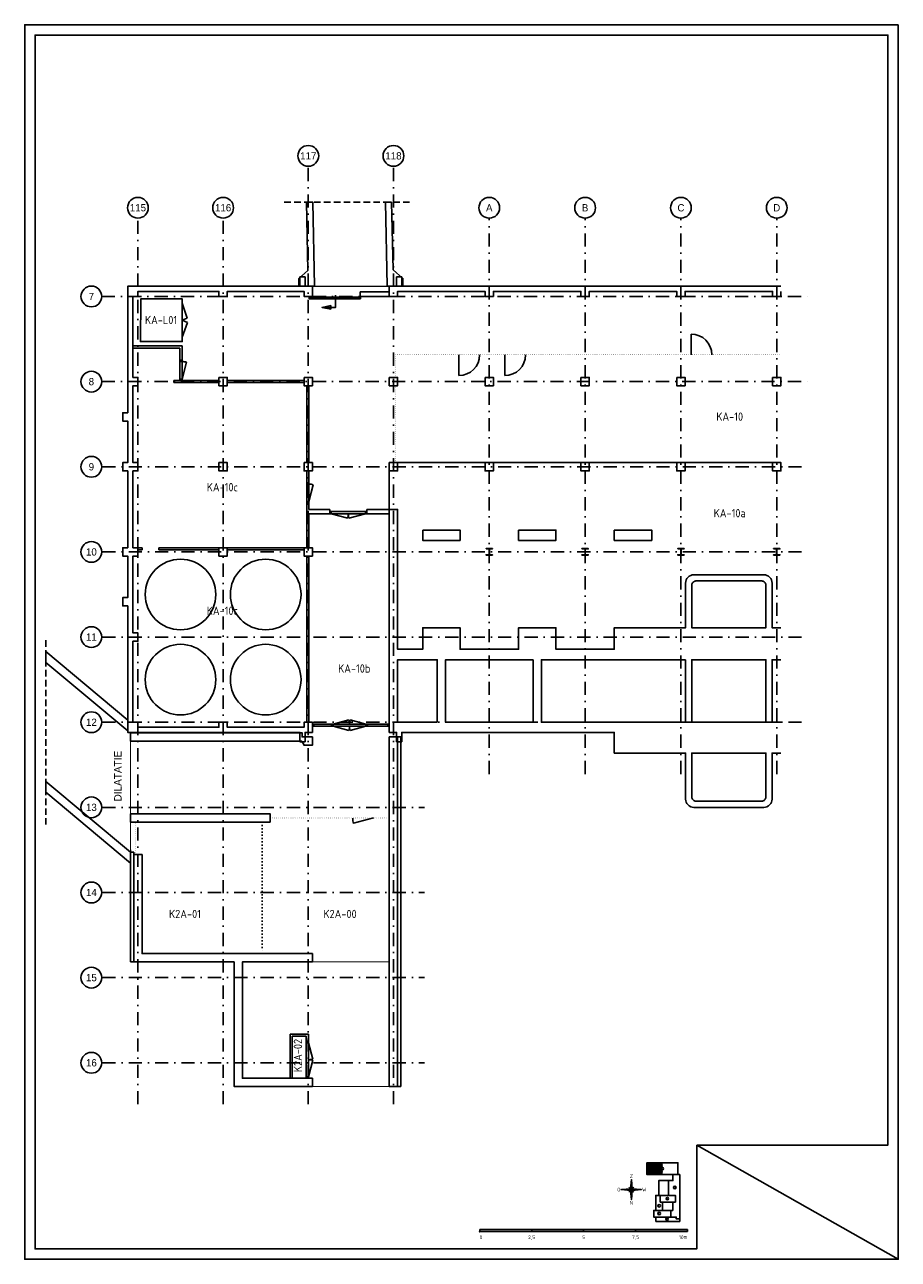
# Model space of a CAD drawing. Header units: millimetres. Extents: x 17100 to 59150, y 87937 to 147387.
import ezdxf
from ezdxf.enums import TextEntityAlignment as Align

# ---------------------------------------------------------------- set-up
doc = ezdxf.new("R2010")
doc.units = ezdxf.units.MM
doc.header["$LTSCALE"] = 50
for name, pattern in [('DASHDOT', [25.4, 12.7, -6.35, 0, -6.35]), ('DOT2', [3.175, 0, -3.175]), ('HIDDEN', [9.525, 6.35, -3.175])]:
    doc.linetypes.add(name, pattern=pattern)
doc.layers.get('0').update_dxf_attribs({"linetype": 'CONTINUOUS'})
for name, color, linetype in [('04---0-A_5MMTEKST', 4, 'CONTINUOUS'), ('07---0-A_BUROTEKST2', 2, 'CONTINUOUS'), ('09---0-A_STRAMIEN', 1, 'DASHDOT'), ('AL21----', 6, 'CONTINUOUS'), ('AL22----', 2, 'CONTINUOUS'), ('AL24----', 6, 'CONTINUOUS'), ('AL28----', 3, 'CONTINUOUS'), ('AL32----', 4, 'CONTINUOUS'), ('AL43----_VLOERAFW', 6, 'CONTINUOUS'), ('AL55----', 1, 'CONTINUOUS'), ('BL$2----_Kader-modelspace', 1, 'CONTINUOUS'), ('BL$5----', 1, 'CONTINUOUS'), ('BL$6----', 1, 'CONTINUOUS'), ('BL$8----_Scheiding-ruimten', 3, 'DOT2'), ('BL$8----_TEKST', 3, 'CONTINUOUS')]:
    doc.layers.add(name, color=color, linetype=linetype)
doc.styles.add('01BU', font='burotext', dxfattribs={"height": 360})
doc.styles.add('5', font='BUROTEXT', dxfattribs={"height": 1000})
doc.styles.add('BURO-012', font='isocp.shx', dxfattribs={"height": 60})
doc.styles.add('BURO-025', font='isocp.shx', dxfattribs={"height": 125})
doc.styles.add('BURO-035', font='isocp.shx', dxfattribs={"height": 175})

# ---------------------------------------------------------------- blocks, each defined once
blk = doc.blocks.new('K-400')
at = {"layer": 'AL28----', "linetype": 'Continuous'}
blk.add_lwpolyline([(-200, 200), (200, 200), (200, -200), (-200, -200), (-200, 200)], dxfattribs=at)
blk = doc.blocks.new('HE310A')
blk.add_lwpolyline([(-150, 139.5), (-150, 155), (150, 155), (150, 139.5), (31.5, 139.5, 0.4142136), (4.5, 112.5), (4.5, -112.5, 0.4142136), (31.5, -139.5), (150, -139.5), (150, -155), (-150, -155), (-150, -139.5), (-31.5, -139.5, 0.4142136), (-4.5, -112.5), (-4.5, 112.5, 0.4142136), (-31.5, 139.5)], format="xyb", close=True)
blk = doc.blocks.new('HE')
at = {"layer": 'AL28----'}
blk.add_blockref('HE310A', (0, 5), dxfattribs=at)
blk = doc.blocks.new('H30DEURE')
blk.add_line((0, 0), (0.966, 0.259))
blk.add_arc((0, 0), 1, 0, 15)
blk = doc.blocks.new('DEUR1775')
at = {"layer": 'AL32----'}
for p, q in [((67, 100), (1708, 100)), ((67, 0), (1708, 0))]:
    blk.add_line(p, q, dxfattribs=at)
for points in [[(0, 0), (67, 0), (67, 100), (0, 100)], [(1775, 0), (1708, 0), (1708, 100), (1775, 100)]]:
    blk.add_lwpolyline(points, close=True, dxfattribs=at)
at = {"layer": 'AL32----', "yscale": 820.5, "zscale": 820.5}
for p, xscale in [((67, 100), 820.5), ((1708, 100), -820.5)]:
    blk.add_blockref('H30DEURE', p, dxfattribs=dict(at, xscale=xscale))
blk = doc.blocks.new('DDE')
at = {"rotation": 90}
blk.add_blockref('DEUR1775', (920.5, -67), dxfattribs=at)
blk = doc.blocks.new('DDEUR172')
at = {"layer": 'AL32----'}
for p, q in [((-50, -1653), (-50, -67)), ((50, -1653), (50, -67))]:
    blk.add_line(p, q, dxfattribs=at)
for points in [[(50, 0), (50, -67), (-50, -67), (-50, 0)], [(50, -1720), (50, -1653), (-50, -1653), (-50, -1720)]]:
    blk.add_lwpolyline(points, close=True, dxfattribs=at)
at = {"layer": 'AL32----', "yscale": 793, "zscale": 793}
for p, xscale, rotation in [((-50, -67), -793, 90), ((50, -67), 793, 270), ((-50, -1653), 793, 90), ((50, -1653), -793, 270)]:
    blk.add_blockref('H30DEURE', p, dxfattribs=dict(at, xscale=xscale, rotation=rotation))
blk = doc.blocks.new('DDEUR')
at = {"rotation": 90}
blk.add_blockref('DDEUR172', (-860, 50), dxfattribs=at)
blk = doc.blocks.new('DEUR975')
at = {"layer": 'AL32----'}
for p, q in [((67, 100), (908, 100)), ((67, 0), (908, 0))]:
    blk.add_line(p, q, dxfattribs=at)
for points in [[(0, 0), (67, 0), (67, 100), (0, 100)], [(908, 0), (975, 0), (975, 100), (908, 100)]]:
    blk.add_lwpolyline(points, close=True, dxfattribs=at)
at = {"layer": 'AL32----', "xscale": 841, "yscale": 841, "zscale": 841}
blk.add_blockref('H30DEURE', (67, 100), dxfattribs=at)
blk = doc.blocks.new('DEUR')
at = {"xscale": -1, "rotation": 90}
blk.add_blockref('DEUR975', (941, 67), dxfattribs=at)
blk = doc.blocks.new('Ruimtenr')
at = {"style": 'BURO-035'}
blk.add_attdef('LOKATIENUMMER', text='', height=1, dxfattribs=at).set_placement((0, 0), align=Align.MIDDLE_CENTER)
at = {"color": 2, "style": 'BURO-025', "flags": 1}
blk.add_attdef('GEB-LOK-NUMMER', text='', height=0.75, dxfattribs=at).set_placement((0, -0.25), align=Align.MIDDLE_CENTER)
blk = doc.blocks.new('HEK')
at = {"layer": 'AL22----', "linetype": 'Continuous', "const_width": 14.75}
blk.add_lwpolyline([(-7.625, 100, 1), (7.625, 100, 1)], format="xyb", close=True, dxfattribs=at)
blk = doc.blocks.new('Ref_A0-P')
at = {"layer": 'BL$2----_Kader-modelspace', "color": 9}
for p, q in [((841, 0), (647, 110)), ((647, 110), (841, 0))]:
    blk.add_line(p, q, dxfattribs=at)
at = {"layer": 'BL$2----_Kader-modelspace', "color": 1}
blk.add_lwpolyline([(841, 1189), (841, 0), (0, 0), (0, 1189)], close=True, dxfattribs=at)
at = {"layer": 'BL$2----_Kader-modelspace', "color": 9}
blk.add_lwpolyline([(647, 110), (647, 10), (10, 10), (10, 1179), (831, 1179), (831, 110)], close=True, dxfattribs=at)
blk = doc.blocks.new('Kompaspijl')
for p, q in [((9.6, 0), (-9.6, 0)), ((-9.6, 0), (-0.8, -0.8)), ((-9.5, 0), (-9.5, 0)), ((-9.4, 0), (-9.4, 0)), ((-9.3, 0), (-9.3, 0)), ((-9.2, 0), (-9.2, 0)), ((-9, 0.1), (-9, 0)), ((-8.9, 0.1), (-8.9, 0)), ((-8.8, 0.1), (-8.8, 0)), ((-8.7, 0.1), (-8.7, 0)), ((-8.6, 0.1), (-8.6, 0)), ((-8.4, 0.1), (-8.4, 0)), ((-8.3, 0.1), (-8.3, 0)), ((-8.2, 0.1), (-8.2, 0)), ((-8.1, 0.1), (-8.1, 0)), ((-8, 0.1), (-8, 0)), ((-7.8, 0.2), (-7.8, 0)), ((-7.7, 0.2), (-7.7, 0)), ((-7.6, 0.2), (-7.6, 0)), ((-7.5, 0.2), (-7.5, 0)), ((-7.4, 0.2), (-7.4, 0)), ((-7.2, 0.2), (-7.2, 0)), ((-7.1, 0.2), (-7.1, 0)), ((-7, 0.2), (-7, 0)), ((-6.9, 0.2), (-6.9, 0)), ((-6.8, 0.3), (-6.8, 0)), ((-6.6, 0.3), (-6.6, 0)), ((-6.5, 0.3), (-6.5, 0)), ((-6.4, 0.3), (-6.4, 0)), ((-6.3, 0.3), (-6.3, 0)), ((-6.2, 0.3), (-6.2, 0)), ((-6, 0.3), (-6, 0)), ((-5.9, 0.3), (-5.9, 0)), ((-5.8, 0.3), (-5.8, 0)), ((-5.7, 0.4), (-5.7, 0)), ((-5.6, 0.4), (-5.6, 0)), ((-5.4, 0.4), (-5.4, 0)), ((-5.3, 0.4), (-5.3, 0)), ((-5.2, 0.4), (-5.2, 0)), ((-5.1, 0.4), (-5.1, 0)), ((-5, 0.4), (-5, 0)), ((-4.8, 0.4), (-4.8, 0)), ((-4.7, 0.4), (-4.7, 0)), ((-4.6, 0.5), (-4.6, 0)), ((-4.5, 0.5), (-4.5, 0)), ((-4.4, 0.5), (-4.4, 0)), ((-4.2, 0.5), (-4.2, 0)), ((-4.1, 0.5), (-4.1, 0)), ((-4, 0.5), (-4, 0)), ((-3.9, 0.5), (-3.9, 0)), ((-3.8, 0.5), (-3.8, 0)), ((-3.6, 0.5), (-3.6, 0)), ((-3.5, 0.6), (-3.5, 0)), ((-3.4, 0.6), (-3.4, 0)), ((-3.3, 0.6), (-3.3, 0)), ((-3.2, 0.6), (-3.2, 0)), ((-3, 0.6), (-3, 0)), ((-2.9, 0.6), (-2.9, 0)), ((-2.8, 0.6), (-2.8, 0)), ((-2.7, 0.6), (-2.7, 0)), ((-2.6, 0.6), (-2.6, 0)), ((2.4, 2.4), (-2.4, -2.4)), ((2.4, -2.4), (-2.4, 2.4)), ((-2.4, 0.7), (-2.4, 0)), ((-2.3, 0.7), (-2.3, 0)), ((-2.2, 0.7), (-2.2, 0)), ((-2.1, 0.7), (-2.1, 0)), ((-2, 0.7), (-2, 0)), ((-1.8, 0.7), (-1.8, 0)), ((-1.7, 0.7), (-1.7, 0)), ((-1.6, 0.7), (-1.6, 0)), ((-1.5, 0.7), (-1.5, 0)), ((-1.4, 0.7), (-1.4, 0)), ((-1.2, 0.8), (-1.2, 0)), ((-1.1, 0.8), (-1.1, 0)), ((-1, 0.8), (-1, 0)), ((-0.9, 0.8), (-0.9, 0)), ((-0.8, 0.8), (0, 9.6)), ((-0.8, 0.8), (-0.8, 0)), ((-0.6, 0.6), (-0.6, 0)), ((-0.5, 0.5), (-0.5, 0)), ((-0.4, 0.4), (-0.4, 0)), ((-0.3, 0.3), (-0.3, 0)), ((-0.2, 0.2), (-0.2, 0)), ((0, -9.6), (0, 9.6)), ((0, 0), (0, 0)), ((0.1, 8.7), (0.1, 0.1)), ((0.2, 7.4), (0.2, 0.2)), ((0.3, 6.1), (0.3, 0.3)), ((0.4, 4.8), (0.4, 0.4)), ((0.6, 3.4), (0.6, 0.6)), ((0.7, 2.1), (0.7, 0.7)), ((0.8, 0.8), (9.6, 0)), ((-0.8, -0.8), (-0.8, -1.2)), ((-0.6, -0.6), (-0.6, -2.6)), ((-0.5, -0.5), (-0.5, -3.9)), ((-0.4, -0.4), (-0.4, -5.2)), ((-0.3, -0.3), (-0.3, -6.5)), ((-0.2, -0.2), (-0.2, -7.8)), ((0, 0), (0, -9.2)), ((0.8, -0.8), (0, -9.6)), ((0.1, 0), (0.1, -0.1)), ((0.2, 0), (0.2, -0.2)), ((0.3, 0), (0.3, -0.3)), ((0.4, 0), (0.4, -0.4)), ((0.6, 0), (0.6, -0.6)), ((0.7, 0), (0.7, -0.7)), ((0.8, 0), (0.8, -0.8)), ((0.9, 0), (0.9, -0.8)), ((1, 0), (1, -0.8)), ((1.2, 0), (1.2, -0.8)), ((1.3, 0), (1.3, -0.8)), ((1.4, 0), (1.4, -0.7)), ((1.5, 0), (1.5, -0.7)), ((1.6, 0), (1.6, -0.7)), ((1.8, 0), (1.8, -0.7)), ((1.9, 0), (1.9, -0.7)), ((2, 0), (2, -0.7)), ((2.1, 0), (2.1, -0.7)), ((2.2, 0), (2.2, -0.7)), ((2.4, 0), (2.4, -0.7)), ((2.5, 0), (2.5, -0.6)), ((2.6, 0), (2.6, -0.6)), ((2.7, 0), (2.7, -0.6)), ((2.8, 0), (2.8, -0.6)), ((3, 0), (3, -0.6)), ((3.1, 0), (3.1, -0.6)), ((3.2, 0), (3.2, -0.6)), ((3.3, 0), (3.3, -0.6)), ((3.4, 0), (3.4, -0.6)), ((3.6, 0), (3.6, -0.5)), ((3.7, 0), (3.7, -0.5)), ((3.8, 0), (3.8, -0.5)), ((3.9, 0), (3.9, -0.5)), ((4, 0), (4, -0.5)), ((4.2, 0), (4.2, -0.5)), ((4.3, 0), (4.3, -0.5)), ((4.4, 0), (4.4, -0.5)), ((4.5, 0), (4.5, -0.5)), ((4.6, 0), (4.6, -0.5)), ((4.8, 0), (4.8, -0.4)), ((4.9, 0), (4.9, -0.4)), ((5, 0), (5, -0.4)), ((5.1, 0), (5.1, -0.4)), ((5.2, 0), (5.2, -0.4)), ((5.4, 0), (5.4, -0.4)), ((5.5, 0), (5.5, -0.4)), ((5.6, 0), (5.6, -0.4)), ((5.7, 0), (5.7, -0.4)), ((5.8, 0), (5.8, -0.3)), ((6, 0), (6, -0.3)), ((6.1, 0), (6.1, -0.3)), ((6.2, 0), (6.2, -0.3)), ((6.3, 0), (6.3, -0.3)), ((6.4, 0), (6.4, -0.3)), ((6.6, 0), (6.6, -0.3)), ((6.7, 0), (6.7, -0.3)), ((6.8, 0), (6.8, -0.3)), ((6.9, 0), (6.9, -0.2)), ((7, 0), (7, -0.2)), ((7.2, 0), (7.2, -0.2)), ((7.3, 0), (7.3, -0.2)), ((7.4, 0), (7.4, -0.2)), ((7.5, 0), (7.5, -0.2)), ((7.6, 0), (7.6, -0.2)), ((7.8, 0), (7.8, -0.2)), ((7.9, 0), (7.9, -0.2)), ((8, 0), (8, -0.1)), ((8.1, 0), (8.1, -0.1)), ((8.2, 0), (8.2, -0.1)), ((8.4, 0), (8.4, -0.1)), ((8.5, 0), (8.5, -0.1)), ((8.6, 0), (8.6, -0.1)), ((8.7, 0), (8.7, -0.1)), ((8.8, 0), (8.8, -0.1)), ((9, 0), (9, -0.1)), ((9.1, 0), (9.1, 0)), ((9.2, 0), (9.2, 0)), ((9.3, 0), (9.3, 0)), ((9.4, 0), (9.4, 0)), ((9.6, 0), (9.6, 0))]:
    blk.add_line(p, q)
for points in [[(0, 0), (-0.8, 0.8), (-9.6, 0), (0, 0)], [(0, 0), (-0.8, -0.8), (0, -9.6)], [(0, 0), (0.8, 0.8), (0, 9.6)], [(0, 0), (0.8, -0.8), (9.6, 0), (0, 0)]]:
    blk.add_lwpolyline(points, close=True)
at = {"style": 'BURO-035'}
for tag, p in [('KR-1', (0, 12.8)), ('KR-4', (-12, 0)), ('KR-2', (12.4, 0)), ('KR-3', (0, -12.8))]:
    blk.add_attdef(tag, text='', height=3.5, dxfattribs=at).set_placement(p, align=Align.MIDDLE_CENTER)
blk = doc.blocks.new('TR_50')
at = {"layer": 'BL$6----'}
for p, q in [((200.1, 7.5), (0.1, 7.5)), ((0.1, 7.5), (0.1, 5.5)), ((0.1, 5.5), (200.1, 5.5)), ((50.1, 7.5), (50.1, 5.5)), ((100.1, 7.5), (100.1, 5.5)), ((150.1, 7.5), (150.1, 5.5)), ((200.1, 5.5), (200.1, 7.5))]:
    blk.add_line(p, q, dxfattribs=at)
for points in [[(190.9, 60.3), (190.9, 71.8), (161, 71.8), (161, 60.3)], [(192.6, 17.6), (189.2, 17.6), (189.2, 19.4), (184, 19.4), (184, 25.9), (185.9, 25.9), (185.9, 33.8), (188.4, 33.8), (188.4, 40.2), (181.8, 40.2), (181.8, 54.6), (186, 54.6), (186, 60.3), (192.6, 60.3)], [(181.8, 54.6), (181.8, 40.2), (172.4, 40.2), (172.4, 54.6)], [(169.6, 40.2), (173.8, 40.2), (173.8, 33.8), (176.1, 33.8), (176.1, 25.9), (169.5, 25.9), (169.5, 40.2)], [(188.4, 40.2), (188.4, 33.8), (173.8, 33.8), (173.8, 40.2)], [(184, 25.9), (184, 19.4), (167.6, 19.4), (167.6, 25.9)], [(184, 19.4), (189.2, 19.4), (189.2, 17.6), (192.6, 17.6), (192.6, 15.3), (169.6, 15.3), (169.6, 19.4)]]:
    blk.add_lwpolyline(points, close=True, dxfattribs=at)
for centre in [(175.9, 66), (187.8, 47.9), (180.7, 37.1), (172.8, 30.3), (172.8, 22.9), (180.4, 17.4)]:
    blk.add_circle(centre, 1.2, dxfattribs=at)
blk.add_point((0.1, 5.5), dxfattribs=at)
blk.add_point((0.1, 5.5), dxfattribs=at)
for points in [[(50.1, 7.5), (50.1, 5.5), (100.1, 7.5), (100.1, 5.5)], [(150.1, 7.5), (150.1, 5.5), (200.1, 7.5), (200.1, 5.5)]]:
    blk.add_solid(points, dxfattribs=at)
at = {"layer": 'BL$5----'}
ref = blk.add_blockref('Kompaspijl', (146, 45.9), dxfattribs=at)
ref.add_attrib('KR-1', 'Z', dxfattribs={"height": 3.5, "style": 'BURO-035'}).set_placement((146, 58.7), align=Align.MIDDLE_CENTER)
ref.add_attrib('KR-2', 'W', dxfattribs={"height": 3.5, "style": 'BURO-035'}).set_placement((158.4, 45.9), align=Align.MIDDLE_CENTER)
ref.add_attrib('KR-3', 'N', dxfattribs={"height": 3.5, "style": 'BURO-035'}).set_placement((146, 33.1), align=Align.MIDDLE_CENTER)
ref.add_attrib('KR-4', 'O', dxfattribs={"height": 3.5, "style": 'BURO-035'}).set_placement((134, 45.9), align=Align.MIDDLE_CENTER)
at = {"layer": 'BL$6----', "style": 'BURO-012'}
for s, p in [('A', (175.9, 66)), ('B', (187.8, 47.9)), ('C', (180.7, 37.1)), ('F', (172.8, 30.3)), ('D', (172.8, 22.9)), ('E', (180.4, 17.4))]:
    blk.add_text(s, height=1.2, dxfattribs=at).set_placement(p, align=Align.MIDDLE)
at = {"layer": 'BL$6----', "style": 'BURO-035'}
blk.add_text('0', height=3.5, dxfattribs=at).set_placement((0, 0), align=Align.MIDDLE_LEFT)
for s, p in [('2,5', (50.1, 0)), ('5', (100.1, -0.1)), ('7,5', (150.1, 0.1))]:
    blk.add_text(s, height=3.5, dxfattribs=at).set_placement(p, align=Align.MIDDLE_CENTER)
blk.add_text('10m', height=3.5, dxfattribs=at).set_placement((200, 0), align=Align.MIDDLE_RIGHT)

msp = doc.modelspace()

# ---------------------------------------------------------------- hatches: boundary and pattern name
at = {"layer": 'BL$6----'}
h = msp.add_hatch(dxfattribs=at)
h.set_pattern_fill('ANSI31', color=256, scale=10, style=0)
h.paths.add_polyline_path([(47051, 92592), (47051, 92017), (47797, 92017), (47797, 92238, -0.422527), (47736, 92298, -0.422527), (47797, 92358), (47797, 92592)])

# ---------------------------------------------------------------- linework, layer by layer
at = {"layer": '09---0-A_STRAMIEN'}
for p, q in [((30750, 95400), (30750, 140568)), ((34850, 95400), (34850, 140568)), ((22550, 95400), (22550, 138068)), ((26650, 95400), (26650, 138068)), ((39462, 111300), (39462, 138068)), ((44075, 111300), (44075, 138068)), ((48688, 111300), (48688, 138068)), ((53300, 111300), (53300, 138068)), ((20810, 134300), (54800, 134300)), ((20810, 130200), (54800, 130200)), ((20835, 126100), (54800, 126100)), ((20835, 122000), (54800, 122000)), ((20835, 117900), (54800, 117900)), ((20835, 113800), (54800, 113800)), ((20835, 109700), (36350, 109700)), ((20835, 105600), (36350, 105600)), ((20835, 101500), (36350, 101500)), ((20835, 97400), (36350, 97400))]:
    msp.add_line(p, q, dxfattribs=at)
at = {"layer": '09---0-A_STRAMIEN', "linetype": 'Continuous'}
for centre in [(30750, 141072), (34850, 141072), (22550, 138572), (26650, 138572), (39462, 138572), (44075, 138572), (48688, 138572), (53300, 138572), (20310, 134300), (20310, 130200), (20310, 126100), (20310, 122000), (20310, 117900), (20310, 113800), (20310, 109700), (20310, 105600), (20310, 101500), (20310, 97400)]:
    msp.add_circle(centre, 500, dxfattribs=at)
at = {"layer": 'AL21----'}
for p, q in [((35050, 113089), (35050, 96259)), ((22200, 107535), (22200, 102259)), ((22200, 107535), (22350, 107535)), ((22350, 107535), (22350, 102259)), ((22200, 102259), (22350, 102259))]:
    msp.add_line(p, q, dxfattribs=at)
msp.add_lwpolyline([(35050, 113089), (35200, 113089), (35200, 96259), (35050, 96259)], dxfattribs=at)
at = {"layer": 'AL22----', "linetype": 'Continuous'}
for p, q in [((33246, 134300), (33246, 134520)), ((33246, 134520), (34645, 134520)), ((34650, 134300), (33246, 134300)), ((22310, 131917), (24672, 131917)), ((22310, 131817), (24572, 131817)), ((24572, 131230), (24572, 131817)), ((24672, 131917), (24672, 131230)), ((24672, 131230), (24572, 131230)), ((24277, 130250), (26450, 130250)), ((24277, 130150), (24277, 130250)), ((26450, 130250), (26450, 130150)), ((26850, 130250), (30550, 130250)), ((26850, 130150), (26850, 130250)), ((30550, 130250), (30550, 130150)), ((26450, 130150), (24277, 130150)), ((30550, 130150), (26850, 130150)), ((30674, 126300), (30674, 130000)), ((30674, 130000), (30774, 130000)), ((30774, 130000), (30774, 126300)), ((30774, 126300), (30674, 126300)), ((30674, 125900), (30774, 125900)), ((30674, 125332), (30674, 125900)), ((30774, 125900), (30774, 125332)), ((30774, 125332), (30674, 125332)), ((30674, 122200), (30674, 124357)), ((30774, 124357), (30674, 124357)), ((30774, 124357), (30774, 124048)), ((30774, 124048), (31790, 124048)), ((31790, 123828), (30774, 123828)), ((30774, 123828), (30774, 122200)), ((31790, 124048), (31790, 123828)), ((34650, 124048), (33565, 124048)), ((33565, 124048), (33565, 123828)), ((33565, 123828), (34650, 123828)), ((22550, 122200), (22750, 122200)), ((22550, 122200), (22550, 122100)), ((22550, 122100), (22750, 122100)), ((22750, 122200), (22750, 122100)), ((23550, 122200), (23550, 122100)), ((23550, 122200), (26450, 122200)), ((23550, 122100), (26450, 122100)), ((26450, 122200), (26450, 122100)), ((26850, 122200), (30550, 122200)), ((26850, 122200), (26850, 122100)), ((26850, 122100), (30550, 122100)), ((30550, 122200), (30550, 122100)), ((30774, 122200), (30674, 122200)), ((30674, 113800), (30674, 121800)), ((30674, 121800), (30774, 121800)), ((30774, 121800), (30774, 113800)), ((30774, 113800), (30674, 113800)), ((30756, 98773), (29872, 98773)), ((29872, 98773), (29872, 96659)), ((30756, 98434), (30756, 98773)), ((29972, 98675), (30656, 98675)), ((29972, 98675), (29972, 96659)), ((30656, 98675), (30656, 98434)), ((30656, 98434), (30756, 98434))]:
    msp.add_line(p, q, dxfattribs=at)
msp.add_lwpolyline([(24686, 132333), (24686, 132132), (22671, 132132), (22686, 134179), (24686, 134179), (24686, 133979)], dxfattribs=at)
at = {"layer": 'AL24----', "linetype": 'Continuous'}
for q in [(53500, 126300), (34650, 124048)]:
    msp.add_line((34650, 126300), q, dxfattribs=at)
at = {"layer": 'AL28----', "linetype": 'HIDDEN'}
for p, q in [((29597, 138848), (35615, 138848)), ((18111, 117746), (18111, 108881))]:
    msp.add_line(p, q, dxfattribs=at)
at = {"layer": 'AL28----'}
for points in [[(30733, 135548), (30666, 138848), (30966, 138848), (31049, 134789), (30298, 134789), (30298, 135167)], [(34761, 138848), (34830, 135584), (35302, 135167), (35302, 134789), (34850, 134789), (34550, 134789), (34464, 138848)], [(18111, 117198), (22060, 113903), (22060, 113382), (18111, 116677)], [(22200, 112889), (22750, 112889), (30439, 112889), (30550, 112689), (30950, 112689), (30950, 113089), (30450, 113089), (30450, 113289), (22200, 113289)], [(35050, 113089), (34650, 113089), (34650, 96259), (35050, 96259)], [(18111, 110946), (22200, 107535), (22200, 107014), (18111, 110426)], [(30950, 96659), (27580, 96659), (27580, 102259), (30950, 102259), (30950, 102659), (22750, 102659), (22750, 107429), (22350, 107429), (22350, 102259), (27180, 102259), (27180, 96259), (30950, 96259)]]:
    msp.add_lwpolyline(points, close=True, dxfattribs=at)
at = {"layer": 'AL28----', "linetype": 'Continuous'}
for points in [[(30950, 113310), (30950, 113800), (30550, 113800), (30550, 113560), (26850, 113560), (26850, 113800), (26450, 113800), (26450, 113560), (22550, 113560), (22550, 113800), (22310, 113800), (22310, 117700), (22550, 117700), (22550, 118100), (22310, 118100), (22310, 121800), (22550, 121800), (22550, 122200), (22310, 122200), (22310, 125900), (22550, 125900), (22550, 126300), (22310, 126300), (22310, 130000), (22550, 130000), (22550, 130400), (22310, 130400), (22310, 134300), (22550, 134300), (22550, 134540), (26450, 134540), (26450, 134300), (26850, 134300), (26850, 134540), (30550, 134540), (30550, 134300), (30950, 134300), (30950, 134790), (30600, 134790), (30600, 135240), (30350, 135240), (30350, 134790), (22060, 134790), (22060, 128700), (21820, 128700), (21820, 128300), (22060, 128300), (22060, 126300), (21820, 126300), (21820, 125900), (22060, 125900), (22060, 122200), (21820, 122200), (21820, 121800), (22060, 121800), (22060, 119800), (21820, 119800), (21820, 119400), (22060, 119400), (22060, 113310), (30350, 113310), (30350, 112860), (30600, 112860), (30600, 113310)], [(36256, 123050), (36256, 122550), (38056, 122550), (38056, 123050)], [(40869, 123050), (40869, 122550), (42669, 122550), (42669, 123050)], [(45481, 123050), (45481, 122550), (47281, 122550), (47281, 123050)], [(36956, 113800), (36956, 116810), (35050, 116810), (35050, 113800)], [(41569, 116810), (37356, 116810), (37356, 113800), (41569, 113800)], [(48912, 116810), (41969, 116810), (41969, 113800), (48912, 113800)], [(52775, 113800), (52775, 116810), (49212, 116810), (49212, 113800)], [(22200, 108989), (22200, 109389), (28915, 109389), (28915, 108989)]]:
    msp.add_lwpolyline(points, close=True, dxfattribs=at)
for points in [[(53500, 134790), (35250, 134790), (35250, 135240), (35000, 135240), (35000, 134790), (34650, 134790), (34650, 134300), (35050, 134300), (35050, 134540), (39262, 134540), (39262, 134300), (39662, 134300), (39662, 134540), (43875, 134540), (43875, 134300), (44275, 134300), (44275, 134540), (48488, 134540), (48488, 134300), (48888, 134300), (48888, 134540), (53100, 134540), (53100, 134300), (53500, 134300), (53500, 134540)], [(53500, 116810), (53075, 116810), (53075, 113800), (53500, 113800)]]:
    msp.add_lwpolyline(points, dxfattribs=at)
msp.add_lwpolyline([(53500, 112310), (53075, 112310), (53075, 110100, -0.414214), (52675, 109700), (49312, 109700, -0.414214), (48912, 110100), (48912, 112310), (45481, 112310), (45481, 113310), (35250, 113310), (35250, 112860), (35000, 112860), (35000, 113310), (34650, 113310), (34650, 124048), (35050, 124048), (35050, 117310), (36256, 117310), (36256, 118350), (38056, 118350), (38056, 117310), (40869, 117310), (40869, 118350), (42669, 118350), (42669, 117310), (45481, 117310), (45481, 118350), (48912, 118350), (48912, 120500, -0.414214), (49312, 120900), (52675, 120900, -0.414214), (53075, 120500), (53075, 118350), (53500, 118350)], format="xyb", dxfattribs=at)
at = {"layer": 'AL28----'}
msp.add_lwpolyline([(52575, 120600, -0.414214), (52775, 120400), (52775, 118350), (49212, 118350), (49212, 120400, -0.414214), (49412, 120600)], format="xyb", close=True, dxfattribs=at)
at = {"layer": 'AL28----', "linetype": 'Continuous'}
msp.add_lwpolyline([(52575, 110000, 0.414214), (52775, 110200), (52775, 112310), (49212, 112310), (49212, 110200, 0.414214), (49412, 110000)], format="xyb", close=True, dxfattribs=at)
at = {"layer": 'AL32----', "linetype": 'Continuous'}
for p, q in [((24686, 133979), (24916, 133249)), ((24686, 133979), (24686, 132333)), ((30890, 134191), (30890, 134259)), ((33174, 134191), (33174, 134259)), ((24916, 133249), (24686, 133156)), ((24686, 133156), (24932, 133048)), ((24932, 133048), (24686, 132333)), ((49177, 131490), (49177, 132490)), ((37998, 131490), (37998, 130490)), ((40210, 131490), (40210, 130490)), ((31875, 113702), (30950, 113702)), ((30950, 113702), (30950, 113602)), ((30950, 113602), (31875, 113602)), ((33595, 113702), (34650, 113702)), ((34650, 113602), (33595, 113602)), ((34650, 113702), (34650, 113602)), ((33888, 109189), (32922, 108931))]:
    msp.add_line(p, q, dxfattribs=at)
for points in [[(32064, 134370), (32064, 133777), (31413, 133777), (31829, 133693), (31829, 133862), (31413, 133777)], [(30950, 113602), (30950, 113702), (31017, 113702), (31017, 113602), (30950, 113602)], [(34583, 113602), (34583, 113702), (34650, 113702), (34650, 113602), (34583, 113602)]]:
    msp.add_lwpolyline(points, dxfattribs=at)
msp.add_lwpolyline([(33258, 134191), (30799, 134191), (30799, 134259), (33258, 134259)], close=True, dxfattribs=at)
for centre, start, end in [((49177, 131490), 0, 90), ((37998, 131490), 270, 0), ((40210, 131490), 270, 0), ((33888, 109189), 180.11307, 195)]:
    msp.add_arc(centre, 1000, start, end, dxfattribs=at)
at = {"layer": 'AL43----_VLOERAFW', "linetype": 'HIDDEN', "const_width": 50}
for points in [[(31049, 134789), (34550, 134789)], [(22200, 107535), (22191, 113310)], [(30950, 102259), (34650, 102259)], [(30950, 96259), (34650, 96259)]]:
    msp.add_lwpolyline(points, dxfattribs=at)
at = {"layer": 'AL55----'}
for centre in [(24600, 119950), (28700, 119950), (24600, 115850), (28700, 115850)]:
    msp.add_circle(centre, 1700, dxfattribs=at)
at = {"layer": 'BL$8----_Scheiding-ruimten'}
msp.add_line((28530, 108989), (28530, 102659), dxfattribs=at)

# ---------------------------------------------------------------- block references
at = {"column_count": 1, "row_spacing": 100, "column_spacing": 0}
for p, row_count in [((34950, 130400), 11), ((34950, 126300), 36), ((22450, 107429), 15)]:
    msp.add_blockref('HEK', p, dxfattribs=dict(at, row_count=row_count))
at = {"rotation": 270, "column_count": 1, "row_spacing": 100, "column_spacing": 0}
for p, row_count in [((34950, 131500), 185), ((28915, 109189), 56)]:
    msp.add_blockref('HEK', p, dxfattribs=dict(at, row_count=row_count))
at = {"linetype": 'Continuous'}
for p in [(26650, 130200), (30750, 130200), (34850, 130200), (39462, 130200), (44075, 130200), (48688, 130200), (53300, 130200), (26650, 126100), (30750, 126100), (34850, 126100), (39462, 126100), (44075, 126100), (48688, 126100), (53300, 126100), (26650, 122000), (30750, 122000)]:
    msp.add_blockref('K-400', p, dxfattribs=at)
at = {"linetype": 'Continuous', "rotation": 270}
msp.add_blockref('HEK', (28915, 109189), dxfattribs=at)
at = {"layer": 'AL22----', "linetype": 'Continuous'}
for name, p, rotation in [('DEUR', (25513, 130322), 180), ('DEUR', (31615, 124424), 180), ('DDE', (33498, 123019), 90), ('DDE', (31576, 98367), 180)]:
    msp.add_blockref(name, p, dxfattribs=dict(at, rotation=rotation))
msp.add_blockref('DDEUR', (32735, 113602), dxfattribs=at)
at = {"layer": 'AL28----', "linetype": 'Continuous'}
for p in [(39462, 122000), (44075, 122000), (48688, 122000), (53300, 122000)]:
    msp.add_blockref('HE', p, dxfattribs=at)
at = {"layer": 'BL$2----_Kader-modelspace', "xscale": 50, "yscale": 50, "zscale": 50}
msp.add_blockref('Ref_A0-P', (17100, 87937), dxfattribs=at)
at = {"layer": 'BL$6----', "xscale": 50, "yscale": 50, "zscale": 50}
msp.add_blockref('TR_50', (39000, 89000), dxfattribs=at)
at = {"layer": 'BL$8----_TEKST', "linetype": 'Continuous', "xscale": 400, "yscale": 400, "zscale": 400}
for p, values in [((23663, 133167), {'LOKATIENUMMER': 'KA-L01'}), ((51035, 128516), {'LOKATIENUMMER': 'KA-10'}), ((26613, 125117), {'LOKATIENUMMER': 'KA-10c'}), ((51035, 123866), {'LOKATIENUMMER': 'KA-10a'}), ((26613, 119167), {'LOKATIENUMMER': 'KA-10c'}), ((32962, 116387), {'LOKATIENUMMER': 'KA-10b'}), ((24815, 104566), {'LOKATIENUMMER': 'K2A-01'}), ((32278, 104566), {'LOKATIENUMMER': 'K2A-00'})]:
    msp.add_blockref('Ruimtenr', p, dxfattribs=at).add_auto_attribs(values)
at = {"layer": 'BL$8----_TEKST', "linetype": 'Continuous', "xscale": 400, "yscale": 400, "zscale": 400, "rotation": 90}
msp.add_blockref('Ruimtenr', (30250, 97750), dxfattribs=at).add_auto_attribs({'LOKATIENUMMER': 'K2A-02'})

# ---------------------------------------------------------------- texts
at = {"layer": '04---0-A_5MMTEKST', "style": '5'}
for s, p in [('117', (30750, 141072)), ('118', (34850, 141072)), ('115', (22550, 138572)), ('116', (26650, 138572)), ('A', (39462, 138572)), ('B', (44075, 138572)), ('C', (48688, 138572)), ('D', (53300, 138572)), ('7', (20310, 134300)), ('8', (20310, 130200)), ('9', (20310, 126100)), ('10', (20310, 122000)), ('11', (20310, 117900)), ('12', (20310, 113800)), ('13', (20310, 109700)), ('14', (20310, 105600)), ('15', (20310, 101500)), ('16', (20310, 97400))]:
    msp.add_text(s, height=350, dxfattribs=at).set_placement(p, align=Align.MIDDLE)
at = {"layer": '07---0-A_BUROTEKST2', "style": '01BU'}
msp.add_text('DILATATIE', height=360, rotation=90, dxfattribs=at).set_placement((21763, 109986))

doc.saveas('drawing.dxf')
